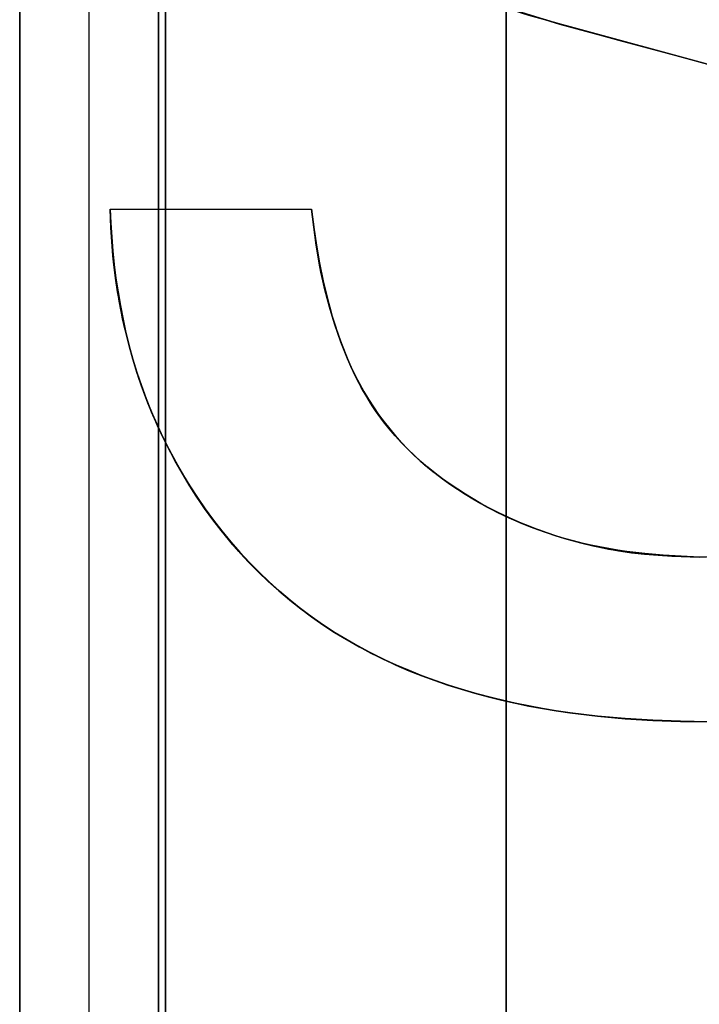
# Model space of a CAD drawing. Header units: millimetres. Extents: x -88 to 88, y -12 to 103.
# Tile 156 of 256: x -47.591 to -46.613, y 7.185 to 8.602. Entities that reach past the tile are written whole.
import ezdxf

# ---------------------------------------------------------------- set-up
doc = ezdxf.new("R2010")
doc.units = ezdxf.units.MM
doc.layers.add('Default', color=7, linetype='Continuous', true_color=0x000000)
doc.layers.add('TOP', color=7, linetype='Continuous', true_color=0xc80000)

msp = doc.modelspace()

# ---------------------------------------------------------------- linework, layer by layer
at = {"layer": 'Default', "color": 254, "true_color": 0xcad1ee}
for points in [[(-47.5912, 18.3352), (-47.5912, 4.5352)], [(-47.5912, 4.5352), (-47.5912, 18.3352)], [(-47.3912, 18.3352), (-47.3912, 4.5352)], [(-47.3912, 4.5352), (-47.3912, 18.3352)], [(-47.3812, 18.3352), (-47.3812, 4.5352)], [(-47.3812, 4.5352), (-47.3812, 18.3352)], [(-47.3912, 7.1352), (-47.3912, 11.9352)], [(-47.3912, 11.9352), (-47.3912, 5.9202)], [(-47.5912, 11.9252), (-47.5912, 7.1252)], [(-47.4912, 7.1252), (-47.4912, 11.9252)], [(-47.3912, 7.1252), (-47.3912, 11.9252)], [(-46.8912, 6.2352), (-46.8912, 9.0352)], [(-46.8912, 5.8352), (-46.8912, 9.0352)], [(-46.8912, 9.0352), (-46.8912, 5.9202)], [(-47.3912, 8.7352), (-47.3912, 6.2352)]]:
    msp.add_lwpolyline(points, dxfattribs=at)
at = {"layer": 'Default', "color": 254, "true_color": 0xcad1ee, "extrusion": (1, 0, 0)}
msp.add_lwpolyline([(7.4352, -4.9), (7.4352, -4.27)], dxfattribs=at)
at = {"layer": 'TOP', "color": 254, "true_color": 0xcad1ee, "extrusion": (1, 0, 0)}
for points in [[(8.8321, 12.9762), (8.553, 12.9663)], [(8.5976, 12.964), (8.5976, 13.2642)], [(8.5811, 12.9648), (8.5811, 13.2651)], [(8.5642, 12.9657), (8.5642, 13.266)], [(8.5478, 12.9666), (8.5478, 13.2669)], [(8.3292, 13.2427), (8.3292, 12.9424)], [(8.2753, 12.9371), (8.2753, 13.2374)], [(8.2514, 12.9435), (8.2514, 13.2438)], [(8.2226, 12.9354), (8.2226, 13.2356)], [(8.181, 12.9414), (8.181, 13.2417)], [(8.1716, 12.9338), (8.1716, 13.2341)], [(8.1222, 12.9323), (8.1222, 13.2326)], [(8.1176, 12.9397), (8.1176, 13.24)], [(8.0736, 12.931), (8.0736, 13.2312)], [(8.0617, 12.9384), (8.0617, 13.2387)], [(8.0267, 12.9297), (8.0267, 13.23)], [(8.0123, 12.9375), (8.0123, 13.2377)], [(7.9814, 12.9286), (7.9814, 13.2289)], [(7.9674, 12.9369), (7.9674, 13.2372)], [(7.9374, 12.9277), (7.9374, 13.228)], [(7.9279, 12.9367), (7.9279, 13.237)], [(7.8954, 12.9269), (7.8954, 13.2272)], [(7.8929, 12.9369), (7.8929, 13.2372)], [(7.8649, 12.9376), (7.8649, 13.2378)], [(7.8563, 12.9262), (7.8563, 13.2265)], [(7.8448, 12.9386), (7.8448, 13.2389)], [(7.8197, 12.9257), (7.8197, 13.226)], [(7.8328, 12.94), (7.8328, 13.2402)], [(7.8308, 12.9407), (7.5929, 12.9322)], [(7.7859, 12.9254), (7.7859, 13.2256)], [(7.7546, 12.9252), (7.7546, 13.2254)], [(7.7262, 12.9251), (7.7262, 13.2254)], [(7.7007, 12.9253), (7.7007, 13.2255)], [(7.6777, 12.9255), (7.6777, 13.2258)], [(7.6575, 12.926), (7.6575, 13.2263)], [(7.6402, 12.9266), (7.6402, 13.2269)], [(7.6254, 12.9273), (7.6254, 13.2276)], [(7.613, 12.9283), (7.613, 13.2285)], [(7.6036, 12.9293), (7.6036, 13.2296)], [(7.597, 12.9306), (7.597, 13.2309)], [(7.5929, 12.932), (7.5929, 13.2323)]]:
    msp.add_lwpolyline(points, dxfattribs=at)
at = {"layer": 'TOP', "color": 254, "true_color": 0xcad1ee}
for points in [[(-46.363, 8.4646), (-46.3739, 8.469), (-46.3848, 8.4733), (-46.4128, 8.4827), (-46.4461, 8.4938), (-46.4852, 8.5058), (-46.8215, 8.5976), (-46.8754, 8.614), (-46.9248, 8.6301), (-46.9701, 8.6461), (-47.0108, 8.6618), (-47.029, 8.6692), (-47.0471, 8.677), (-47.0788, 8.6922)], [(-47.4611, 8.3292), (-47.1714, 8.3292)], [(-46.6005, 7.5916), (-46.6676, 7.5929), (-46.6997, 7.5945), (-46.7318, 7.597), (-46.7627, 7.5999), (-46.7935, 7.6036), (-46.823, 7.6079), (-46.8524, 7.613), (-46.8805, 7.6188), (-46.9084, 7.6254), (-46.935, 7.6324), (-46.9614, 7.6402), (-46.9869, 7.6484), (-47.0121, 7.6575), (-47.0242, 7.6622), (-47.0361, 7.6671), (-47.048, 7.6723), (-47.0598, 7.6777), (-47.0712, 7.6831), (-47.0824, 7.6888), (-47.1047, 7.7007), (-47.1263, 7.7131), (-47.137, 7.7196), (-47.1475, 7.7262), (-47.1577, 7.733), (-47.1677, 7.74), (-47.1777, 7.7472), (-47.1874, 7.7546), (-47.197, 7.7622), (-47.2064, 7.7699), (-47.2249, 7.7859), (-47.2429, 7.8024), (-47.2517, 7.811), (-47.2603, 7.8197), (-47.2687, 7.8286), (-47.2769, 7.8376), (-47.2849, 7.8469), (-47.2928, 7.8563), (-47.3081, 7.8756), (-47.3156, 7.8854), (-47.3228, 7.8954), (-47.33, 7.9057), (-47.337, 7.9161), (-47.3438, 7.9267), (-47.3504, 7.9374), (-47.3631, 7.9592), (-47.3751, 7.9814), (-47.3864, 8.0039), (-47.3917, 8.0152), (-47.3969, 8.0267), (-47.4019, 8.0383), (-47.4066, 8.05), (-47.4111, 8.0617), (-47.4154, 8.0736), (-47.4195, 8.0856), (-47.4234, 8.0978), (-47.4307, 8.1222), (-47.4372, 8.1468), (-47.4402, 8.1591), (-47.443, 8.1716), (-47.4456, 8.1843), (-47.4479, 8.197), (-47.4521, 8.2226), (-47.4556, 8.2489), (-47.457, 8.2621), (-47.4582, 8.2753), (-47.46, 8.3022), (-47.4611, 8.3292)], [(-47.1714, 8.3292), (-47.1635, 8.2708), (-47.1602, 8.2514), (-47.1567, 8.2337), (-47.1527, 8.216), (-47.1483, 8.1985), (-47.1434, 8.181), (-47.1384, 8.165), (-47.1331, 8.149), (-47.1273, 8.1333), (-47.1211, 8.1176), (-47.115, 8.1033), (-47.1084, 8.0891), (-47.1049, 8.0822), (-47.1012, 8.0753), (-47.0975, 8.0684), (-47.0936, 8.0617), (-47.0896, 8.0552), (-47.0856, 8.0488), (-47.0814, 8.0425), (-47.0771, 8.0363), (-47.0726, 8.0302), (-47.068, 8.0241), (-47.0634, 8.0182), (-47.0586, 8.0123), (-47.0536, 8.0063), (-47.0484, 8.0004), (-47.0432, 7.9947), (-47.0378, 7.989), (-47.0324, 7.9834), (-47.0268, 7.978), (-47.0211, 7.9726), (-47.0154, 7.9674), (-47.0092, 7.9621), (-47.003, 7.9568), (-46.9966, 7.9518), (-46.9901, 7.9468), (-46.977, 7.9371), (-46.9635, 7.9279), (-46.9489, 7.9185), (-46.934, 7.9095), (-46.9188, 7.9009), (-46.9034, 7.8929), (-46.8871, 7.8851), (-46.8705, 7.8779), (-46.8537, 7.8711), (-46.8367, 7.8649), (-46.8194, 7.8591), (-46.8018, 7.8538), (-46.7842, 7.849), (-46.7664, 7.8448), (-46.7479, 7.8409), (-46.7293, 7.8376), (-46.7106, 7.8349), (-46.6919, 7.8328), (-46.6722, 7.8312), (-46.6526, 7.8301), (-46.6132, 7.8287)]]:
    msp.add_lwpolyline(points, dxfattribs=at)
at = {"layer": 'TOP', "color": 254, "true_color": 0xcad1ee, "extrusion": (1, -1.24457e-15, 3.31892e-08)}
msp.add_lwpolyline([(8.3292, 13.2392), (8.3292, 12.9389)], dxfattribs=at)
at = {"layer": 'TOP', "color": 254, "true_color": 0xcad1ee, "extrusion": (-9.60788e-08, 1, -2.33962e-09)}
msp.add_lwpolyline([(47.4611, 12.9389), (47.1714, 12.946)], dxfattribs=at)
at = {"layer": 'TOP', "color": 254, "true_color": 0xcad1ee, "extrusion": (-7.33521e-08, 1, -1.78593e-09)}
msp.add_lwpolyline([(47.4611, 13.2392), (47.1714, 13.2462)], dxfattribs=at)
at = {"layer": 'TOP', "color": 254, "true_color": 0xcad1ee, "extrusion": (1, -1.97611e-15, 3.32438e-08)}
msp.add_lwpolyline([(8.3292, 13.2463), (8.3292, 12.946)], dxfattribs=at)
at = {"layer": 'TOP', "color": 254, "true_color": 0xcad1ee, "extrusion": (1, -1.64586e-15, 3.3334e-08)}
msp.add_lwpolyline([(7.8287, 13.2419), (7.8287, 12.9417)], dxfattribs=at)
at = {"layer": 'TOP', "color": 254, "true_color": 0xcad1ee}
for points in [[(-46.363, 8.4646, 13.2705), (-46.385, 8.4733, 13.2703), (-46.4071, 8.4813, 13.2701), (-46.4294, 8.4888, 13.2698), (-46.4517, 8.4959, 13.2695), (-46.5421, 8.5217, 13.2683), (-46.7236, 8.5705, 13.2656), (-46.8592, 8.6084, 13.2637), (-46.904, 8.6224, 13.2631), (-46.9484, 8.6376, 13.2626), (-46.9924, 8.6541, 13.2621), (-47.0143, 8.663, 13.2619), (-47.0359, 8.6722, 13.2617), (-47.0574, 8.682, 13.2615), (-47.0788, 8.6922, 13.2614)], [(-46.363, 8.4646, 12.9702), (-46.3817, 8.4721, 12.9701), (-46.3921, 8.4758, 12.9699), (-46.4031, 8.4795, 12.9698), (-46.4266, 8.4873, 12.9695), (-46.4517, 8.4956, 12.9692), (-46.4959, 8.5088, 12.9686), (-46.542, 8.5217, 12.968), (-46.7236, 8.5705, 12.9654), (-46.8142, 8.5954, 12.9641), (-46.904, 8.6232, 12.9629), (-46.9485, 8.6383, 12.9623), (-46.9926, 8.6546, 12.9618), (-47.0145, 8.6632, 12.9616), (-47.0362, 8.6722, 12.9614), (-47.047, 8.677, 12.9614), (-47.0788, 8.6922, 12.9611)], [(-47.0788, 8.6922, 13.2614), (-47.047, 8.677, 13.2616), (-47.0362, 8.6722, 13.2617), (-47.0145, 8.6632, 13.2619), (-46.9926, 8.6546, 13.2621), (-46.9485, 8.6383, 13.2626), (-46.904, 8.6232, 13.2631), (-46.8142, 8.5954, 13.2643), (-46.5421, 8.5217, 13.2683), (-46.4959, 8.5089, 13.2689), (-46.4518, 8.4956, 13.2695), (-46.4266, 8.4873, 13.2698), (-46.4031, 8.4796, 13.2701), (-46.3921, 8.4759, 13.2702), (-46.3817, 8.4721, 13.2703), (-46.363, 8.4646, 13.2705)], [(-47.0788, 8.6922, 12.9611), (-47.0575, 8.682, 12.9613), (-47.036, 8.6723, 12.9614), (-47.0144, 8.663, 12.9616), (-46.9925, 8.6542, 12.9619), (-46.9485, 8.6376, 12.9623), (-46.904, 8.6225, 12.9629), (-46.8591, 8.6084, 12.9634), (-46.542, 8.5217, 12.968), (-46.4517, 8.4958, 12.9692), (-46.4293, 8.4888, 12.9695), (-46.4071, 8.4813, 12.9698), (-46.385, 8.4733, 12.97), (-46.363, 8.4646, 12.9702)], [(-46.6005, 7.5916, 13.2338), (-46.6404, 7.5923, 13.2329), (-46.6803, 7.5938, 13.232), (-46.7201, 7.5963, 13.2311), (-46.7598, 7.5998, 13.2303), (-46.7993, 7.6046, 13.2295), (-46.8191, 7.6075, 13.2291), (-46.8388, 7.6107, 13.2288), (-46.8584, 7.6144, 13.2284), (-46.8781, 7.6184, 13.2281), (-46.8976, 7.6228, 13.2278), (-46.9171, 7.6276, 13.2275), (-46.9363, 7.6328, 13.2272), (-46.9553, 7.6384, 13.2269), (-46.9743, 7.6445, 13.2267), (-46.9932, 7.6509, 13.2265), (-47.0119, 7.6579, 13.2263), (-47.0304, 7.6652, 13.2261), (-47.0488, 7.6731, 13.2259), (-47.067, 7.6814, 13.2258), (-47.0849, 7.6902, 13.2256), (-47.1026, 7.6996, 13.2255), (-47.12, 7.7094, 13.2255), (-47.1371, 7.7197, 13.2254), (-47.1539, 7.7306, 13.2254), (-47.1704, 7.742, 13.2254), (-47.1864, 7.7539, 13.2254), (-47.2022, 7.7664, 13.2255), (-47.2174, 7.7794, 13.2256), (-47.2322, 7.7928, 13.2257), (-47.2467, 7.8067, 13.2259), (-47.2606, 7.8209, 13.226), (-47.2742, 7.8356, 13.2262), (-47.2873, 7.8507, 13.2264), (-47.3, 7.8661, 13.2267), (-47.3122, 7.8819, 13.2269), (-47.324, 7.898, 13.2272), (-47.3353, 7.9144, 13.2275), (-47.3462, 7.9312, 13.2279), (-47.3566, 7.9482, 13.2282), (-47.3665, 7.9655, 13.2286), (-47.376, 7.9831, 13.229), (-47.385, 8.0009, 13.2294), (-47.3935, 8.0189, 13.2298), (-47.4015, 8.0373, 13.2303), (-47.4089, 8.0559, 13.2308), (-47.4158, 8.0747, 13.2313), (-47.4221, 8.0937, 13.2318), (-47.4279, 8.1128, 13.2323), (-47.4332, 8.1321, 13.2329), (-47.438, 8.1515, 13.2334), (-47.4423, 8.171, 13.234), (-47.4462, 8.1907, 13.2346), (-47.4496, 8.2104, 13.2353), (-47.4525, 8.2301, 13.2359), (-47.455, 8.2499, 13.2365), (-47.4571, 8.2697, 13.2372), (-47.4588, 8.2896, 13.2378), (-47.4602, 8.3094, 13.2385), (-47.4611, 8.3292, 13.2392)], [(-46.6005, 7.5916, 12.9335), (-46.6402, 7.5921, 12.9326), (-46.68, 7.5934, 12.9317), (-46.7199, 7.596, 12.9308), (-46.7598, 7.5996, 12.93), (-46.7994, 7.6044, 12.9292), (-46.8192, 7.6073, 12.9289), (-46.8389, 7.6106, 12.9285), (-46.8586, 7.6142, 12.9281), (-46.8782, 7.6183, 12.9278), (-46.8977, 7.6228, 12.9275), (-46.9171, 7.6276, 12.9272), (-46.9365, 7.6328, 12.9269), (-46.9557, 7.6384, 12.9267), (-46.9748, 7.6444, 12.9264), (-46.9938, 7.6508, 12.9262), (-47.0126, 7.6577, 12.926), (-47.0312, 7.6651, 12.9258), (-47.0496, 7.673, 12.9256), (-47.0677, 7.6814, 12.9255), (-47.0857, 7.6905, 12.9254), (-47.1033, 7.7, 12.9253), (-47.1208, 7.7099, 12.9252), (-47.138, 7.7202, 12.9251), (-47.1464, 7.7256, 12.9251), (-47.1548, 7.7311, 12.9251), (-47.1712, 7.7425, 12.9251), (-47.1872, 7.7545, 12.9252), (-47.2028, 7.767, 12.9252), (-47.2183, 7.7801, 12.9253), (-47.2334, 7.7936, 12.9254), (-47.2481, 7.8075, 12.9256), (-47.2552, 7.8145, 12.9257), (-47.2622, 7.8217, 12.9257), (-47.2758, 7.8364, 12.9259), (-47.2888, 7.8514, 12.9262), (-47.3013, 7.8668, 12.9264), (-47.3133, 7.8824, 12.9266), (-47.3252, 7.8987, 12.9269), (-47.3365, 7.9153, 12.9272), (-47.3472, 7.9322, 12.9276), (-47.3575, 7.9493, 12.9279), (-47.3673, 7.9667, 12.9283), (-47.3766, 7.9843, 12.9287), (-47.3855, 8.0021, 12.9291), (-47.394, 8.0201, 12.9296), (-47.4019, 8.0383, 12.93), (-47.4092, 8.0568, 12.9305), (-47.4161, 8.0755, 12.931), (-47.4224, 8.0943, 12.9315), (-47.4282, 8.1134, 12.9321), (-47.4336, 8.1326, 12.9326), (-47.4385, 8.1519, 12.9332), (-47.443, 8.1715, 12.9338), (-47.4468, 8.1907, 12.9344), (-47.4502, 8.2101, 12.935), (-47.4531, 8.2297, 12.9356), (-47.4556, 8.2493, 12.9362), (-47.4577, 8.2691, 12.9369), (-47.4592, 8.289, 12.9375), (-47.4611, 8.3292, 12.9389)], [(-47.4611, 8.3292, 13.2392), (-47.4592, 8.289, 13.2378), (-47.4577, 8.2691, 13.2372), (-47.4556, 8.2494, 13.2365), (-47.4531, 8.2297, 13.2359), (-47.4502, 8.2102, 13.2353), (-47.4468, 8.1907, 13.2346), (-47.443, 8.1715, 13.2341), (-47.4385, 8.152, 13.2335), (-47.4336, 8.1326, 13.2329), (-47.4282, 8.1134, 13.2323), (-47.4224, 8.0944, 13.2318), (-47.4161, 8.0755, 13.2313), (-47.4093, 8.0568, 13.2308), (-47.4019, 8.0383, 13.2303), (-47.394, 8.0201, 13.2299), (-47.3855, 8.0021, 13.2294), (-47.3766, 7.9843, 13.229), (-47.3673, 7.9667, 13.2286), (-47.3575, 7.9494, 13.2282), (-47.3472, 7.9322, 13.2279), (-47.3365, 7.9153, 13.2275), (-47.3252, 7.8987, 13.2272), (-47.3134, 7.8824, 13.2269), (-47.3013, 7.8668, 13.2267), (-47.2888, 7.8514, 13.2264), (-47.2758, 7.8364, 13.2262), (-47.2622, 7.8217, 13.226), (-47.2553, 7.8145, 13.2259), (-47.2481, 7.8075, 13.2259), (-47.2335, 7.7937, 13.2257), (-47.2184, 7.7802, 13.2256), (-47.2029, 7.767, 13.2255), (-47.1873, 7.7545, 13.2254), (-47.1713, 7.7426, 13.2254), (-47.1549, 7.7311, 13.2254), (-47.1465, 7.7256, 13.2254), (-47.1381, 7.7202, 13.2254), (-47.1209, 7.7099, 13.2255), (-47.1034, 7.7, 13.2255), (-47.0857, 7.6905, 13.2256), (-47.0678, 7.6815, 13.2258), (-47.0497, 7.673, 13.2259), (-47.0313, 7.6651, 13.2261), (-47.0127, 7.6577, 13.2263), (-46.9939, 7.6508, 13.2265), (-46.9749, 7.6444, 13.2267), (-46.9558, 7.6384, 13.2269), (-46.9365, 7.6328, 13.2272), (-46.9171, 7.6276, 13.2275), (-46.8977, 7.6228, 13.2278), (-46.8782, 7.6183, 13.2281), (-46.8586, 7.6142, 13.2284), (-46.839, 7.6106, 13.2288), (-46.8192, 7.6073, 13.2291), (-46.7995, 7.6044, 13.2295), (-46.7599, 7.5996, 13.2303), (-46.72, 7.596, 13.2311), (-46.6801, 7.5934, 13.232), (-46.6402, 7.5921, 13.2329), (-46.6005, 7.5916, 13.2338)], [(-47.4611, 8.3292, 12.9389), (-47.4602, 8.3092, 12.9382), (-47.4588, 8.2892, 12.9376), (-47.4572, 8.2693, 12.9369), (-47.4551, 8.2495, 12.9362), (-47.4526, 8.2298, 12.9356), (-47.4497, 8.2101, 12.935), (-47.4463, 8.1905, 12.9343), (-47.4425, 8.171, 12.9338), (-47.4383, 8.1517, 12.9332), (-47.4335, 8.1324, 12.9326), (-47.4282, 8.1132, 12.932), (-47.4224, 8.0941, 12.9315), (-47.416, 8.0752, 12.931), (-47.4091, 8.0563, 12.9305), (-47.4016, 8.0376, 12.93), (-47.3935, 8.019, 12.9295), (-47.385, 8.001, 12.9291), (-47.376, 7.9832, 12.9287), (-47.3666, 7.9656, 12.9283), (-47.3567, 7.9483, 12.9279), (-47.3463, 7.9313, 12.9276), (-47.3354, 7.9145, 12.9272), (-47.3241, 7.8981, 12.9269), (-47.3123, 7.8819, 12.9267), (-47.3001, 7.8662, 12.9264), (-47.2874, 7.8507, 12.9262), (-47.2743, 7.8357, 12.9259), (-47.2607, 7.821, 12.9257), (-47.2468, 7.8067, 12.9256), (-47.2323, 7.7929, 12.9254), (-47.2175, 7.7795, 12.9253), (-47.2023, 7.7665, 12.9252), (-47.1866, 7.754, 12.9252), (-47.1705, 7.7421, 12.9251), (-47.154, 7.7307, 12.9251), (-47.1372, 7.7198, 12.9252), (-47.1201, 7.7095, 12.9252), (-47.1027, 7.6997, 12.9253), (-47.085, 7.6903, 12.9254), (-47.067, 7.6815, 12.9255), (-47.0489, 7.6732, 12.9256), (-47.0305, 7.6653, 12.9258), (-47.0119, 7.6579, 12.926), (-46.9932, 7.651, 12.9262), (-46.9743, 7.6445, 12.9264), (-46.9554, 7.6384, 12.9267), (-46.9363, 7.6328, 12.9269), (-46.9172, 7.6276, 12.9272), (-46.8978, 7.6228, 12.9275), (-46.8783, 7.6184, 12.9278), (-46.8587, 7.6145, 12.9281), (-46.8391, 7.6108, 12.9285), (-46.8193, 7.6076, 12.9288), (-46.7995, 7.6047, 12.9292), (-46.7598, 7.5999, 12.93), (-46.7199, 7.5963, 12.9308), (-46.68, 7.5939, 12.9317), (-46.6402, 7.5923, 12.9326), (-46.6005, 7.5916, 12.9335)], [(-47.1714, 8.3292, 13.2462), (-47.168, 8.3033, 13.2454), (-47.1641, 8.2774, 13.2446), (-47.1596, 8.2517, 13.2438), (-47.1544, 8.2261, 13.243), (-47.1484, 8.2006, 13.2422), (-47.1451, 8.188, 13.2419), (-47.1415, 8.1754, 13.2415), (-47.1376, 8.1629, 13.2412), (-47.1335, 8.1504, 13.2408), (-47.1291, 8.138, 13.2405), (-47.1244, 8.1256, 13.2402), (-47.1194, 8.1136, 13.2398), (-47.1141, 8.1017, 13.2396), (-47.1084, 8.0899, 13.2393), (-47.1023, 8.0783, 13.239), (-47.0959, 8.0669, 13.2388), (-47.0892, 8.0557, 13.2385), (-47.0821, 8.0447, 13.2383), (-47.0747, 8.0339, 13.2381), (-47.0669, 8.0233, 13.2379), (-47.0588, 8.013, 13.2377), (-47.0504, 8.003, 13.2376), (-47.0417, 7.9933, 13.2375), (-47.0326, 7.9838, 13.2373), (-47.0232, 7.9746, 13.2372), (-47.0135, 7.9658, 13.2372), (-47.0085, 7.9615, 13.2371), (-47.0035, 7.9573, 13.2371), (-46.9933, 7.9491, 13.2371), (-46.9828, 7.9412, 13.237), (-46.9722, 7.9336, 13.237), (-46.9613, 7.9263, 13.237), (-46.9503, 7.9192, 13.237), (-46.9391, 7.9124, 13.2371), (-46.9277, 7.9058, 13.2371), (-46.9162, 7.8996, 13.2372), (-46.9045, 7.8936, 13.2372), (-46.8928, 7.8879, 13.2373), (-46.8808, 7.8824, 13.2374), (-46.8688, 7.8773, 13.2375), (-46.8567, 7.8723, 13.2376), (-46.8445, 7.8677, 13.2378), (-46.8321, 7.8633, 13.2379), (-46.8198, 7.8593, 13.2381), (-46.8072, 7.8554, 13.2382), (-46.7946, 7.8519, 13.2384), (-46.7819, 7.8487, 13.2386), (-46.7691, 7.8458, 13.2388), (-46.7563, 7.8432, 13.239), (-46.7434, 7.8408, 13.2392), (-46.7304, 7.8387, 13.2395), (-46.7174, 7.8368, 13.2397), (-46.6914, 7.8337, 13.2402), (-46.6653, 7.8314, 13.2408), (-46.6392, 7.8297, 13.2413), (-46.6132, 7.8287, 13.2419)], [(-47.1714, 8.3292, 12.946), (-47.1645, 8.2772, 12.9443), (-47.1602, 8.2515, 12.9435), (-47.1578, 8.2387, 12.9431), (-47.1551, 8.226, 12.9427), (-47.1521, 8.2132, 12.9423), (-47.1489, 8.2005, 12.9419), (-47.1454, 8.1879, 12.9416), (-47.1417, 8.1754, 12.9412), (-47.1378, 8.1629, 12.9409), (-47.1336, 8.1505, 12.9405), (-47.1292, 8.1382, 12.9402), (-47.1245, 8.126, 12.9399), (-47.1196, 8.1139, 12.9396), (-47.1144, 8.102, 12.9393), (-47.1088, 8.0901, 12.939), (-47.1029, 8.0784, 12.9387), (-47.0998, 8.0727, 12.9386), (-47.0966, 8.0669, 12.9385), (-47.0933, 8.0613, 12.9384), (-47.0899, 8.0557, 12.9383), (-47.0864, 8.0501, 12.9381), (-47.0828, 8.0447, 12.938), (-47.0791, 8.0392, 12.9379), (-47.0753, 8.0339, 12.9378), (-47.0675, 8.0234, 12.9376), (-47.0594, 8.0132, 12.9375), (-47.0509, 8.0033, 12.9373), (-47.0422, 7.9935, 12.9372), (-47.033, 7.9841, 12.9371), (-47.0236, 7.9749, 12.937), (-47.0138, 7.9661, 12.9369), (-47.0038, 7.9575, 12.9368), (-46.9933, 7.9492, 12.9368), (-46.9826, 7.9412, 12.9368), (-46.9718, 7.9335, 12.9367), (-46.9609, 7.9261, 12.9367), (-46.9499, 7.9191, 12.9368), (-46.9388, 7.9123, 12.9368), (-46.9276, 7.9058, 12.9368), (-46.9164, 7.8996, 12.9369), (-46.9046, 7.8935, 12.9369), (-46.8928, 7.8878, 12.937), (-46.8808, 7.8823, 12.9371), (-46.8688, 7.8771, 12.9372), (-46.8566, 7.8723, 12.9373), (-46.8444, 7.8677, 12.9375), (-46.8321, 7.8633, 12.9376), (-46.8198, 7.8592, 12.9378), (-46.8073, 7.8554, 12.9379), (-46.7948, 7.8518, 12.9381), (-46.7822, 7.8485, 12.9383), (-46.7694, 7.8455, 12.9385), (-46.7567, 7.8427, 12.9387), (-46.7438, 7.8401, 12.939), (-46.7308, 7.8379, 12.9392), (-46.7177, 7.8359, 12.9394), (-46.705, 7.8342, 12.9397), (-46.6922, 7.8329, 12.9399), (-46.6793, 7.8317, 12.9402), (-46.6662, 7.8308, 12.9405), (-46.6132, 7.8287, 12.9417)], [(-46.6132, 7.8287, 13.2419), (-46.6662, 7.8308, 13.2408), (-46.6792, 7.8317, 13.2405), (-46.6921, 7.8329, 13.2402), (-46.7049, 7.8342, 13.24), (-46.7177, 7.8359, 13.2397), (-46.7307, 7.8379, 13.2395), (-46.7437, 7.8401, 13.2392), (-46.7566, 7.8427, 13.239), (-46.7694, 7.8454, 13.2388), (-46.7821, 7.8485, 13.2386), (-46.7947, 7.8518, 13.2384), (-46.8073, 7.8554, 13.2382), (-46.8197, 7.8592, 13.2381), (-46.8321, 7.8633, 13.2379), (-46.8444, 7.8676, 13.2378), (-46.8566, 7.8722, 13.2376), (-46.8687, 7.8771, 13.2375), (-46.8808, 7.8823, 13.2374), (-46.8927, 7.8877, 13.2373), (-46.9046, 7.8935, 13.2372), (-46.9163, 7.8996, 13.2371), (-46.9276, 7.9058, 13.2371), (-46.9388, 7.9123, 13.2371), (-46.9498, 7.9191, 13.237), (-46.9608, 7.9261, 13.237), (-46.9718, 7.9335, 13.237), (-46.9826, 7.9411, 13.237), (-46.9932, 7.9491, 13.2371), (-47.0037, 7.9575, 13.2371), (-47.0138, 7.9661, 13.2372), (-47.0236, 7.9749, 13.2372), (-47.033, 7.9841, 13.2373), (-47.0421, 7.9935, 13.2375), (-47.0509, 8.0032, 13.2376), (-47.0594, 8.0132, 13.2378), (-47.0675, 8.0234, 13.2379), (-47.0753, 8.0338, 13.2381), (-47.0791, 8.0392, 13.2382), (-47.0828, 8.0446, 13.2383), (-47.0864, 8.0501, 13.2384), (-47.0899, 8.0557, 13.2385), (-47.0933, 8.0613, 13.2387), (-47.0966, 8.0669, 13.2388), (-47.0998, 8.0727, 13.2389), (-47.1029, 8.0784, 13.239), (-47.1088, 8.0901, 13.2393), (-47.1144, 8.1019, 13.2396), (-47.1196, 8.1139, 13.2399), (-47.1245, 8.126, 13.2402), (-47.1292, 8.1382, 13.2405), (-47.1336, 8.1505, 13.2408), (-47.1378, 8.1629, 13.2411), (-47.1417, 8.1754, 13.2415), (-47.1454, 8.1879, 13.2419), (-47.1489, 8.2005, 13.2422), (-47.1521, 8.2132, 13.2426), (-47.1551, 8.226, 13.243), (-47.1578, 8.2387, 13.2434), (-47.1602, 8.2515, 13.2438), (-47.1645, 8.2772, 13.2446), (-47.1714, 8.3292, 13.2462)], [(-46.6132, 7.8287, 12.9417), (-46.6393, 7.8297, 12.9411), (-46.6654, 7.8314, 12.9405), (-46.6915, 7.8337, 12.94), (-46.7174, 7.8367, 12.9394), (-46.7304, 7.8386, 12.9392), (-46.7433, 7.8407, 12.939), (-46.7562, 7.8431, 12.9387), (-46.769, 7.8457, 12.9385), (-46.7818, 7.8487, 12.9383), (-46.7945, 7.8519, 12.9381), (-46.8072, 7.8554, 12.9379), (-46.8198, 7.8593, 12.9378), (-46.8322, 7.8634, 12.9376), (-46.8445, 7.8677, 12.9375), (-46.8567, 7.8724, 12.9374), (-46.8689, 7.8773, 12.9372), (-46.8809, 7.8825, 12.9371), (-46.8928, 7.8879, 12.937), (-46.9046, 7.8936, 12.937), (-46.9163, 7.8996, 12.9369), (-46.9278, 7.9059, 12.9368), (-46.9391, 7.9124, 12.9368), (-46.9503, 7.9192, 12.9368), (-46.9614, 7.9263, 12.9367), (-46.9722, 7.9336, 12.9367), (-46.9829, 7.9413, 12.9368), (-46.9933, 7.9492, 12.9368), (-47.0035, 7.9573, 12.9368), (-47.0086, 7.9615, 12.9369), (-47.0135, 7.9658, 12.9369), (-47.0232, 7.9747, 12.937), (-47.0326, 7.9838, 12.9371), (-47.0417, 7.9933, 12.9372), (-47.0504, 8.003, 12.9373), (-47.0588, 8.0131, 12.9375), (-47.0669, 8.0234, 12.9376), (-47.0747, 8.0339, 12.9378), (-47.0821, 8.0447, 12.938), (-47.0892, 8.0557, 12.9382), (-47.0959, 8.0669, 12.9385), (-47.1023, 8.0783, 12.9387), (-47.1084, 8.0899, 12.939), (-47.1141, 8.1017, 12.9393), (-47.1194, 8.1136, 12.9396), (-47.1244, 8.1257, 12.9399), (-47.1291, 8.138, 12.9402), (-47.1335, 8.1503, 12.9405), (-47.1376, 8.1628, 12.9409), (-47.1414, 8.1753, 12.9412), (-47.145, 8.1879, 12.9416), (-47.1484, 8.2006, 12.942), (-47.1544, 8.2261, 12.9427), (-47.1596, 8.2518, 12.9435), (-47.1641, 8.2776, 12.9443), (-47.168, 8.3034, 12.9451), (-47.1714, 8.3292, 12.946)], [(-46.5712, 7.8299, 13.243), (-46.6132, 7.8287, 13.2419)], [(-46.6132, 7.8287, 13.2419), (-46.5926, 7.8293, 13.2425)]]:
    msp.add_polyline3d(points, dxfattribs=at)

doc.saveas('drawing.dxf')
